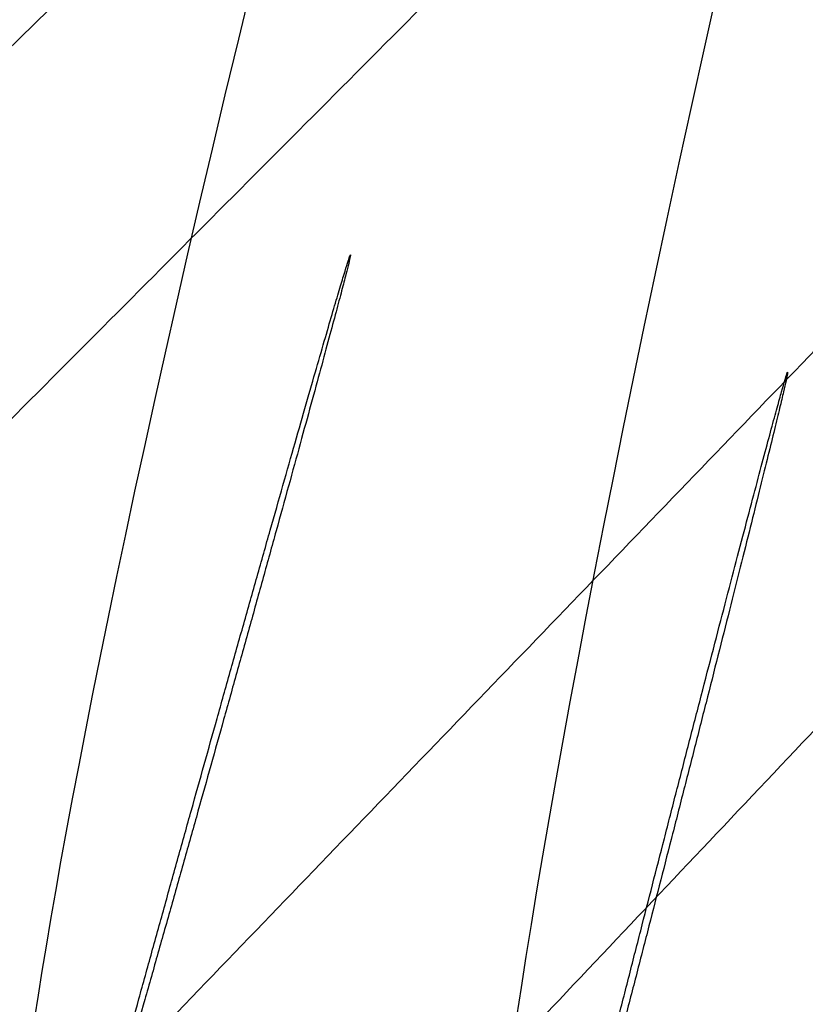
# Model space of a CAD drawing. Header units: millimetres. Extents: x -418 to 440, y -273 to 486.
# Tile 15 of 256: x -301.24 to -295.31, y -244.41 to -236.98. Entities that reach past the tile are written whole.
import ezdxf

# ---------------------------------------------------------------- set-up
doc = ezdxf.new("R2010")
doc.units = ezdxf.units.MM
doc.layers.add('mousse 2', color=7, linetype='Continuous', true_color=0x616161)

msp = doc.modelspace()

# ---------------------------------------------------------------- linework, layer by layer
at = {"layer": 'mousse 2'}
for points, degree in [([(-300.3607, -227.4009, 385.0909), (-304.3592, -240.205, 377.0932), (-305.0981, -245.9862, 361.4559), (-304.6724, -244.5794, 345.1008)], 3), ([(-297.2626, -228.3654, 385.1486), (-300.9637, -241.2528, 377.1202), (-301.5557, -247.0131, 361.4678), (-301.1619, -245.594, 345.1011)], 3), ([(-312.2063, -242.0985, 345.1002), (-305.1136, -235.3331, 247.3788), (-298.021, -228.5677, 149.6574)], 2), ([(-310.0159, -242.8633, 345.1004), (-302.951, -236.0116, 247.3806), (-295.8861, -229.1599, 149.6607)], 2), ([(-294.1433, -229.2595, 385.2081), (-297.5453, -242.2234, 377.1477), (-297.9899, -247.9593, 361.4803), (-297.6283, -246.5282, 345.1013)], 3), ([(-307.8088, -243.5976, 345.1006), (-300.7759, -236.658, 247.3828), (-293.7429, -229.7184, 149.665)], 2), ([(-305.5961, -244.2977, 345.1008), (-298.5935, -237.2701, 247.3843), (-291.5909, -230.2426, 149.6679)], 2), ([(-301.1396, -245.6001, 345.1011), (-294.201, -238.3945, 247.3881), (-287.2624, -231.189, 149.675)], 2), ([(-298.8962, -246.2025, 345.1013), (-291.9925, -238.9064, 247.3783), (-285.0888, -231.6103, 149.6553)], 2)]:
    msp.add_open_spline(points, degree=degree, dxfattribs=at)
for points in [[(-299.8013, -242.6093, 364.2577), (-298.7223, -238.7576, 364.2611), (-298.7473, -238.7541, 368.261), (-298.7722, -238.7506, 372.2609), (-299.8512, -242.6023, 372.2576), (-300.9302, -246.454, 372.2542), (-300.9052, -246.4575, 368.2543), (-300.8803, -246.4611, 364.2544), (-299.8013, -242.6093, 364.2577)], [(-296.416, -243.5178, 364.2799), (-295.4217, -239.6433, 364.2827), (-295.4473, -239.6396, 368.2826), (-295.4729, -239.6359, 372.2825), (-296.4672, -243.5104, 372.2798), (-297.4616, -247.3848, 372.277), (-297.436, -247.3885, 368.2771), (-297.4104, -247.3922, 364.2771), (-296.416, -243.5178, 364.2799)]]:
    msp.add_rational_spline(points, [1, 0.707106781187, 1, 0.707106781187, 1, 0.707106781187, 1, 0.707106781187, 1], degree=2, knots=[0, 0, 0, 6.283185, 6.283185, 12.566371, 12.566371, 18.849556, 18.849556, 25.132741, 25.132741, 25.132741], dxfattribs=at)

doc.saveas('drawing.dxf')
